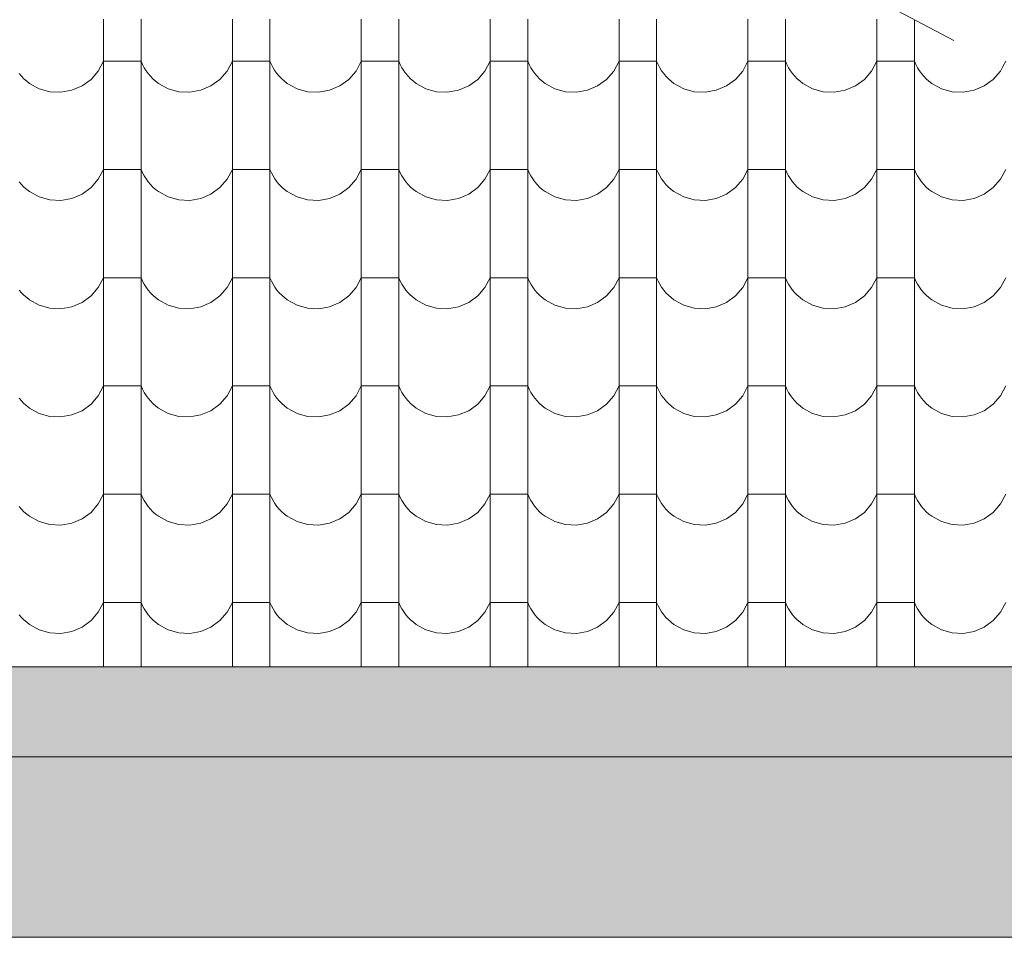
# Model space of a CAD drawing. Header units: millimetres. Extents: x -68772 to 137055, y -73300 to 19650.
# Tile 188 of 212: x 86058 to 87697, y -46900 to -45374. Entities that reach past the tile are written whole.
import ezdxf

# ---------------------------------------------------------------- set-up
doc = ezdxf.new("R2010")
doc.units = ezdxf.units.MM
doc.header["$MEASUREMENT"] = 0
doc.linetypes.add('Przerywana', pattern=[480, 240, -240])
for name, color, linetype, lineweight in [('Nowe_440-K Belki_Nr_pióra__1', 7, 'Continuous', 18), ('Nowe_810-G Ogólne_Nr_pióra__1', 7, 'Continuous', 18), ('Nowe_810-G Ogólne_Nr_pióra__26', 13, 'Continuous', 18)]:
    doc.layers.add(name, color=color, linetype=linetype, lineweight=lineweight)

# ---------------------------------------------------------------- blocks, each defined once
blk = doc.blocks.new('*X50')
at = {"layer": 'Nowe_810-G Ogólne_Nr_pióra__26', "color": 13, "linetype": 'Continuous', "lineweight": 18}
for p, q in [((86197.8, -45372.6), (86197.8, -45552.6)), ((86260.2, -45372.6), (86260.2, -45552.6)), ((86412.3, -45372.6), (86412.3, -45552.6)), ((86474.7, -45372.6), (86474.7, -45552.6)), ((86626.8, -45372.6), (86626.8, -45552.6)), ((86689.2, -45372.6), (86689.2, -45552.6)), ((86841.3, -45372.6), (86841.3, -45552.6)), ((86903.7, -45372.6), (86903.7, -45552.6)), ((87055.8, -45372.6), (87055.8, -45552.6)), ((87118.2, -45372.6), (87118.2, -45552.6)), ((87270.3, -45372.6), (87270.3, -45552.6)), ((87332.7, -45372.6), (87332.7, -45552.6)), ((87484.8, -45372.6), (87484.8, -45552.6)), ((87547.2, -45373.7), (87547.2, -45552.6)), ((86189.1, -45459.1), (86197.8, -45442.8)), ((86229, -45442.8), (86197.8, -45442.8)), ((86260.2, -45442.8), (86229, -45442.8)), ((86260.2, -45442.8), (86262.6, -45448.3)), ((86262.6, -45448.3), (86265.4, -45453.5)), ((86265.4, -45453.5), (86268.5, -45458.5)), ((86403.6, -45459.1), (86412.3, -45442.8)), ((86443.5, -45442.8), (86412.3, -45442.8)), ((86474.7, -45442.8), (86443.5, -45442.8)), ((86474.7, -45442.8), (86477.1, -45448.3)), ((86477.1, -45448.3), (86479.9, -45453.5)), ((86479.9, -45453.5), (86483, -45458.5)), ((86618.1, -45459.1), (86626.8, -45442.8)), ((86658, -45442.8), (86626.8, -45442.8)), ((86689.2, -45442.8), (86658, -45442.8)), ((86689.2, -45442.8), (86691.6, -45448.3)), ((86691.6, -45448.3), (86694.4, -45453.5)), ((86694.4, -45453.5), (86697.5, -45458.5)), ((86832.6, -45459.1), (86841.3, -45442.8)), ((86872.5, -45442.8), (86841.3, -45442.8)), ((86903.7, -45442.8), (86872.5, -45442.8)), ((86903.7, -45442.8), (86906.1, -45448.3)), ((86906.1, -45448.3), (86908.9, -45453.5)), ((86908.9, -45453.5), (86912, -45458.5)), ((87047.1, -45459.1), (87055.8, -45442.8)), ((87087, -45442.8), (87055.8, -45442.8)), ((87118.2, -45442.8), (87087, -45442.8)), ((87118.2, -45442.8), (87120.6, -45448.3)), ((87120.6, -45448.3), (87123.4, -45453.5)), ((87123.4, -45453.5), (87126.5, -45458.5)), ((87261.6, -45459.1), (87270.3, -45442.8)), ((87301.5, -45442.8), (87270.3, -45442.8)), ((87332.7, -45442.8), (87301.5, -45442.8)), ((87332.7, -45442.8), (87335.1, -45448.3)), ((87335.1, -45448.3), (87337.9, -45453.5)), ((87337.9, -45453.5), (87341, -45458.5)), ((87476.1, -45459.1), (87484.8, -45442.8)), ((87516, -45442.8), (87484.8, -45442.8)), ((87547.2, -45442.8), (87516, -45442.8)), ((87547.2, -45442.8), (87549.6, -45448.3)), ((87549.6, -45448.3), (87552.4, -45453.5)), ((87552.4, -45453.5), (87555.5, -45458.5)), ((87690.6, -45459.1), (87694.5, -45451.8)), ((86057.5, -45463.3), (86061.3, -45467.8)), ((86061.3, -45467.8), (86065.4, -45472.1)), ((86177, -45473.1), (86189.1, -45459.1)), ((86268.5, -45458.5), (86272, -45463.3)), ((86272, -45463.3), (86275.8, -45467.8)), ((86275.8, -45467.8), (86279.9, -45472.1)), ((86391.5, -45473.1), (86403.6, -45459.1)), ((86483, -45458.5), (86486.5, -45463.3)), ((86486.5, -45463.3), (86490.3, -45467.8)), ((86490.3, -45467.8), (86494.4, -45472.1)), ((86606, -45473.1), (86618.1, -45459.1)), ((86697.5, -45458.5), (86701, -45463.3)), ((86701, -45463.3), (86704.8, -45467.8)), ((86704.8, -45467.8), (86708.9, -45472.1)), ((86820.5, -45473.1), (86832.6, -45459.1)), ((86912, -45458.5), (86915.5, -45463.3)), ((86915.5, -45463.3), (86919.3, -45467.8)), ((86919.3, -45467.8), (86923.4, -45472.1)), ((87035, -45473.1), (87047.1, -45459.1)), ((87126.5, -45458.5), (87130, -45463.3)), ((87130, -45463.3), (87133.8, -45467.8)), ((87133.8, -45467.8), (87137.9, -45472.1)), ((87249.5, -45473.1), (87261.6, -45459.1)), ((87341, -45458.5), (87344.5, -45463.3)), ((87344.5, -45463.3), (87348.3, -45467.8)), ((87348.3, -45467.8), (87352.4, -45472.1)), ((87464, -45473.1), (87476.1, -45459.1)), ((87555.5, -45458.5), (87559, -45463.3)), ((87559, -45463.3), (87562.8, -45467.8)), ((87562.8, -45467.8), (87566.9, -45472.1)), ((87678.5, -45473.1), (87690.6, -45459.1)), ((86065.4, -45472.1), (86069.9, -45476)), ((86069.9, -45476), (86074.6, -45479.6)), ((86074.6, -45479.6), (86090.8, -45488.5)), ((86145.1, -45491.2), (86162.1, -45483.9)), ((86162.1, -45483.9), (86177, -45473.1)), ((86279.9, -45472.1), (86284.4, -45476)), ((86284.4, -45476), (86289.1, -45479.6)), ((86289.1, -45479.6), (86305.3, -45488.5)), ((86359.6, -45491.2), (86376.6, -45483.9)), ((86376.6, -45483.9), (86391.5, -45473.1)), ((86494.4, -45472.1), (86498.9, -45476)), ((86498.9, -45476), (86503.6, -45479.6)), ((86503.6, -45479.6), (86519.8, -45488.5)), ((86574.1, -45491.2), (86591.1, -45483.9)), ((86591.1, -45483.9), (86606, -45473.1)), ((86708.9, -45472.1), (86713.4, -45476)), ((86713.4, -45476), (86718.1, -45479.6)), ((86718.1, -45479.6), (86734.3, -45488.5)), ((86788.6, -45491.2), (86805.6, -45483.9)), ((86805.6, -45483.9), (86820.5, -45473.1)), ((86923.4, -45472.1), (86927.9, -45476)), ((86927.9, -45476), (86932.6, -45479.6)), ((86932.6, -45479.6), (86948.8, -45488.5)), ((87003.1, -45491.2), (87020.1, -45483.9)), ((87020.1, -45483.9), (87035, -45473.1)), ((87137.9, -45472.1), (87142.4, -45476)), ((87142.4, -45476), (87147.1, -45479.6)), ((87147.1, -45479.6), (87163.3, -45488.5)), ((87217.6, -45491.2), (87234.6, -45483.9)), ((87234.6, -45483.9), (87249.5, -45473.1)), ((87352.4, -45472.1), (87356.9, -45476)), ((87356.9, -45476), (87361.6, -45479.6)), ((87361.6, -45479.6), (87377.8, -45488.5)), ((87432.1, -45491.2), (87449.1, -45483.9)), ((87449.1, -45483.9), (87464, -45473.1)), ((87566.9, -45472.1), (87571.4, -45476)), ((87571.4, -45476), (87576.1, -45479.6)), ((87576.1, -45479.6), (87592.3, -45488.5)), ((87646.6, -45491.2), (87663.6, -45483.9)), ((87663.6, -45483.9), (87678.5, -45473.1)), ((86090.8, -45488.5), (86108.5, -45493.5)), ((86108.5, -45493.5), (86126.9, -45494.4)), ((86126.9, -45494.4), (86145.1, -45491.2)), ((86305.3, -45488.5), (86323, -45493.5)), ((86323, -45493.5), (86341.4, -45494.4)), ((86341.4, -45494.4), (86359.6, -45491.2)), ((86519.8, -45488.5), (86537.5, -45493.5)), ((86537.5, -45493.5), (86555.9, -45494.4)), ((86555.9, -45494.4), (86574.1, -45491.2)), ((86734.3, -45488.5), (86752, -45493.5)), ((86752, -45493.5), (86770.4, -45494.4)), ((86770.4, -45494.4), (86788.6, -45491.2)), ((86948.8, -45488.5), (86966.5, -45493.5)), ((86966.5, -45493.5), (86984.9, -45494.4)), ((86984.9, -45494.4), (87003.1, -45491.2)), ((87163.3, -45488.5), (87181, -45493.5)), ((87181, -45493.5), (87199.4, -45494.4)), ((87199.4, -45494.4), (87217.6, -45491.2)), ((87377.8, -45488.5), (87395.5, -45493.5)), ((87395.5, -45493.5), (87413.9, -45494.4)), ((87413.9, -45494.4), (87432.1, -45491.2)), ((87592.3, -45488.5), (87610, -45493.5)), ((87610, -45493.5), (87628.4, -45494.4)), ((87628.4, -45494.4), (87646.6, -45491.2)), ((86197.8, -45552.6), (86197.8, -45732.7)), ((86260.2, -45552.6), (86260.2, -45732.7)), ((86412.3, -45552.6), (86412.3, -45732.7)), ((86474.7, -45552.6), (86474.7, -45732.7)), ((86626.8, -45552.6), (86626.8, -45732.7)), ((86689.2, -45552.6), (86689.2, -45732.7)), ((86841.3, -45552.6), (86841.3, -45732.7)), ((86903.7, -45552.6), (86903.7, -45732.7)), ((87055.8, -45552.6), (87055.8, -45732.7)), ((87118.2, -45552.6), (87118.2, -45732.7)), ((87270.3, -45552.6), (87270.3, -45732.7)), ((87332.7, -45552.6), (87332.7, -45732.7)), ((87484.8, -45552.6), (87484.8, -45732.7)), ((87547.2, -45552.6), (87547.2, -45732.7)), ((86189.1, -45639.2), (86197.8, -45622.9)), ((86229, -45622.9), (86197.8, -45622.9)), ((86260.2, -45622.9), (86229, -45622.9)), ((86260.2, -45622.9), (86262.6, -45628.3)), ((86262.6, -45628.3), (86265.4, -45633.6)), ((86265.4, -45633.6), (86268.5, -45638.6)), ((86403.6, -45639.2), (86412.3, -45622.9)), ((86443.5, -45622.9), (86412.3, -45622.9)), ((86474.7, -45622.9), (86443.5, -45622.9)), ((86474.7, -45622.9), (86477.1, -45628.3)), ((86477.1, -45628.3), (86479.9, -45633.6)), ((86479.9, -45633.6), (86483, -45638.6)), ((86618.1, -45639.2), (86626.8, -45622.9)), ((86658, -45622.9), (86626.8, -45622.9)), ((86689.2, -45622.9), (86658, -45622.9)), ((86689.2, -45622.9), (86691.6, -45628.3)), ((86691.6, -45628.3), (86694.4, -45633.6)), ((86694.4, -45633.6), (86697.5, -45638.6)), ((86832.6, -45639.2), (86841.3, -45622.9)), ((86872.5, -45622.9), (86841.3, -45622.9)), ((86903.7, -45622.9), (86872.5, -45622.9)), ((86903.7, -45622.9), (86906.1, -45628.3)), ((86906.1, -45628.3), (86908.9, -45633.6)), ((86908.9, -45633.6), (86912, -45638.6)), ((87047.1, -45639.2), (87055.8, -45622.9)), ((87087, -45622.9), (87055.8, -45622.9)), ((87118.2, -45622.9), (87087, -45622.9)), ((87118.2, -45622.9), (87120.6, -45628.3)), ((87120.6, -45628.3), (87123.4, -45633.6)), ((87123.4, -45633.6), (87126.5, -45638.6)), ((87261.6, -45639.2), (87270.3, -45622.9)), ((87301.5, -45622.9), (87270.3, -45622.9)), ((87332.7, -45622.9), (87301.5, -45622.9)), ((87332.7, -45622.9), (87335.1, -45628.3)), ((87335.1, -45628.3), (87337.9, -45633.6)), ((87337.9, -45633.6), (87341, -45638.6)), ((87476.1, -45639.2), (87484.8, -45622.9)), ((87516, -45622.9), (87484.8, -45622.9)), ((87547.2, -45622.9), (87516, -45622.9)), ((87547.2, -45622.9), (87549.6, -45628.3)), ((87549.6, -45628.3), (87552.4, -45633.6)), ((87552.4, -45633.6), (87555.5, -45638.6)), ((87690.6, -45639.2), (87699.3, -45622.9)), ((86057.5, -45643.4), (86061.3, -45647.9)), ((86061.3, -45647.9), (86065.4, -45652.1)), ((86177, -45653.1), (86189.1, -45639.2)), ((86268.5, -45638.6), (86272, -45643.4)), ((86272, -45643.4), (86275.8, -45647.9)), ((86275.8, -45647.9), (86279.9, -45652.1)), ((86391.5, -45653.1), (86403.6, -45639.2)), ((86483, -45638.6), (86486.5, -45643.4)), ((86486.5, -45643.4), (86490.3, -45647.9)), ((86490.3, -45647.9), (86494.4, -45652.1)), ((86606, -45653.1), (86618.1, -45639.2)), ((86697.5, -45638.6), (86701, -45643.4)), ((86701, -45643.4), (86704.8, -45647.9)), ((86704.8, -45647.9), (86708.9, -45652.1)), ((86820.5, -45653.1), (86832.6, -45639.2)), ((86912, -45638.6), (86915.5, -45643.4)), ((86915.5, -45643.4), (86919.3, -45647.9)), ((86919.3, -45647.9), (86923.4, -45652.1)), ((87035, -45653.1), (87047.1, -45639.2)), ((87126.5, -45638.6), (87130, -45643.4)), ((87130, -45643.4), (87133.8, -45647.9)), ((87133.8, -45647.9), (87137.9, -45652.1)), ((87249.5, -45653.1), (87261.6, -45639.2)), ((87341, -45638.6), (87344.5, -45643.4)), ((87344.5, -45643.4), (87348.3, -45647.9)), ((87348.3, -45647.9), (87352.4, -45652.1)), ((87464, -45653.1), (87476.1, -45639.2)), ((87555.5, -45638.6), (87559, -45643.4)), ((87559, -45643.4), (87562.8, -45647.9)), ((87562.8, -45647.9), (87566.9, -45652.1)), ((87678.5, -45653.1), (87690.6, -45639.2)), ((86065.4, -45652.1), (86069.9, -45656)), ((86069.9, -45656), (86074.6, -45659.6)), ((86074.6, -45659.6), (86090.8, -45668.5)), ((86145.1, -45671.2), (86162.1, -45664)), ((86162.1, -45664), (86177, -45653.1)), ((86279.9, -45652.1), (86284.4, -45656)), ((86284.4, -45656), (86289.1, -45659.6)), ((86289.1, -45659.6), (86305.3, -45668.5)), ((86359.6, -45671.2), (86376.6, -45664)), ((86376.6, -45664), (86391.5, -45653.1)), ((86494.4, -45652.1), (86498.9, -45656)), ((86498.9, -45656), (86503.6, -45659.6)), ((86503.6, -45659.6), (86519.8, -45668.5)), ((86574.1, -45671.2), (86591.1, -45664)), ((86591.1, -45664), (86606, -45653.1)), ((86708.9, -45652.1), (86713.4, -45656)), ((86713.4, -45656), (86718.1, -45659.6)), ((86718.1, -45659.6), (86734.3, -45668.5)), ((86788.6, -45671.2), (86805.6, -45664)), ((86805.6, -45664), (86820.5, -45653.1)), ((86923.4, -45652.1), (86927.9, -45656)), ((86927.9, -45656), (86932.6, -45659.6)), ((86932.6, -45659.6), (86948.8, -45668.5)), ((87003.1, -45671.2), (87020.1, -45664)), ((87020.1, -45664), (87035, -45653.1)), ((87137.9, -45652.1), (87142.4, -45656)), ((87142.4, -45656), (87147.1, -45659.6)), ((87147.1, -45659.6), (87163.3, -45668.5)), ((87217.6, -45671.2), (87234.6, -45664)), ((87234.6, -45664), (87249.5, -45653.1)), ((87352.4, -45652.1), (87356.9, -45656)), ((87356.9, -45656), (87361.6, -45659.6)), ((87361.6, -45659.6), (87377.8, -45668.5)), ((87432.1, -45671.2), (87449.1, -45664)), ((87449.1, -45664), (87464, -45653.1)), ((87566.9, -45652.1), (87571.4, -45656)), ((87571.4, -45656), (87576.1, -45659.6)), ((87576.1, -45659.6), (87592.3, -45668.5)), ((87646.6, -45671.2), (87663.6, -45664)), ((87663.6, -45664), (87678.5, -45653.1)), ((86090.8, -45668.5), (86108.5, -45673.5)), ((86108.5, -45673.5), (86126.9, -45674.5)), ((86126.9, -45674.5), (86145.1, -45671.2)), ((86305.3, -45668.5), (86323, -45673.5)), ((86323, -45673.5), (86341.4, -45674.5)), ((86341.4, -45674.5), (86359.6, -45671.2)), ((86519.8, -45668.5), (86537.5, -45673.5)), ((86537.5, -45673.5), (86555.9, -45674.5)), ((86555.9, -45674.5), (86574.1, -45671.2)), ((86734.3, -45668.5), (86752, -45673.5)), ((86752, -45673.5), (86770.4, -45674.5)), ((86770.4, -45674.5), (86788.6, -45671.2)), ((86948.8, -45668.5), (86966.5, -45673.5)), ((86966.5, -45673.5), (86984.9, -45674.5)), ((86984.9, -45674.5), (87003.1, -45671.2)), ((87163.3, -45668.5), (87181, -45673.5)), ((87181, -45673.5), (87199.4, -45674.5)), ((87199.4, -45674.5), (87217.6, -45671.2)), ((87377.8, -45668.5), (87395.5, -45673.5)), ((87395.5, -45673.5), (87413.9, -45674.5)), ((87413.9, -45674.5), (87432.1, -45671.2)), ((87592.3, -45668.5), (87610, -45673.5)), ((87610, -45673.5), (87628.4, -45674.5)), ((87628.4, -45674.5), (87646.6, -45671.2)), ((86197.8, -45732.7), (86197.8, -45912.7)), ((86260.2, -45732.7), (86260.2, -45912.7)), ((86412.3, -45732.7), (86412.3, -45912.7)), ((86474.7, -45732.7), (86474.7, -45912.7)), ((86626.8, -45732.7), (86626.8, -45912.7)), ((86689.2, -45732.7), (86689.2, -45912.7)), ((86841.3, -45732.7), (86841.3, -45912.7)), ((86903.7, -45732.7), (86903.7, -45912.7)), ((87055.8, -45732.7), (87055.8, -45912.7)), ((87118.2, -45732.7), (87118.2, -45912.7)), ((87270.3, -45732.7), (87270.3, -45912.7)), ((87332.7, -45732.7), (87332.7, -45912.7)), ((87484.8, -45732.7), (87484.8, -45912.7)), ((87547.2, -45732.7), (87547.2, -45912.7)), ((86189.1, -45819.2), (86197.8, -45802.9)), ((86229, -45802.9), (86197.8, -45802.9)), ((86260.2, -45802.9), (86229, -45802.9)), ((86260.2, -45802.9), (86262.6, -45808.4)), ((86262.6, -45808.4), (86265.4, -45813.6)), ((86265.4, -45813.6), (86268.5, -45818.6)), ((86403.6, -45819.2), (86412.3, -45802.9)), ((86443.5, -45802.9), (86412.3, -45802.9)), ((86474.7, -45802.9), (86443.5, -45802.9)), ((86474.7, -45802.9), (86477.1, -45808.4)), ((86477.1, -45808.4), (86479.9, -45813.6)), ((86479.9, -45813.6), (86483, -45818.6)), ((86618.1, -45819.2), (86626.8, -45802.9)), ((86658, -45802.9), (86626.8, -45802.9)), ((86689.2, -45802.9), (86658, -45802.9)), ((86689.2, -45802.9), (86691.6, -45808.4)), ((86691.6, -45808.4), (86694.4, -45813.6)), ((86694.4, -45813.6), (86697.5, -45818.6)), ((86832.6, -45819.2), (86841.3, -45802.9)), ((86872.5, -45802.9), (86841.3, -45802.9)), ((86903.7, -45802.9), (86872.5, -45802.9)), ((86903.7, -45802.9), (86906.1, -45808.4)), ((86906.1, -45808.4), (86908.9, -45813.6)), ((86908.9, -45813.6), (86912, -45818.6)), ((87047.1, -45819.2), (87055.8, -45802.9)), ((87087, -45802.9), (87055.8, -45802.9)), ((87118.2, -45802.9), (87087, -45802.9)), ((87118.2, -45802.9), (87120.6, -45808.4)), ((87120.6, -45808.4), (87123.4, -45813.6)), ((87123.4, -45813.6), (87126.5, -45818.6)), ((87261.6, -45819.2), (87270.3, -45802.9)), ((87301.5, -45802.9), (87270.3, -45802.9)), ((87332.7, -45802.9), (87301.5, -45802.9)), ((87332.7, -45802.9), (87335.1, -45808.4)), ((87335.1, -45808.4), (87337.9, -45813.6)), ((87337.9, -45813.6), (87341, -45818.6)), ((87476.1, -45819.2), (87484.8, -45802.9)), ((87516, -45802.9), (87484.8, -45802.9)), ((87547.2, -45802.9), (87516, -45802.9)), ((87547.2, -45802.9), (87549.6, -45808.4)), ((87549.6, -45808.4), (87552.4, -45813.6)), ((87552.4, -45813.6), (87555.5, -45818.6)), ((87690.6, -45819.2), (87699.3, -45802.9)), ((86057.5, -45823.4), (86061.3, -45827.9)), ((86061.3, -45827.9), (86065.4, -45832.2)), ((86177, -45833.2), (86189.1, -45819.2)), ((86268.5, -45818.6), (86272, -45823.4)), ((86272, -45823.4), (86275.8, -45827.9)), ((86275.8, -45827.9), (86279.9, -45832.2)), ((86391.5, -45833.2), (86403.6, -45819.2)), ((86483, -45818.6), (86486.5, -45823.4)), ((86486.5, -45823.4), (86490.3, -45827.9)), ((86490.3, -45827.9), (86494.4, -45832.2)), ((86606, -45833.2), (86618.1, -45819.2)), ((86697.5, -45818.6), (86701, -45823.4)), ((86701, -45823.4), (86704.8, -45827.9)), ((86704.8, -45827.9), (86708.9, -45832.2)), ((86820.5, -45833.2), (86832.6, -45819.2)), ((86912, -45818.6), (86915.5, -45823.4)), ((86915.5, -45823.4), (86919.3, -45827.9)), ((86919.3, -45827.9), (86923.4, -45832.2)), ((87035, -45833.2), (87047.1, -45819.2)), ((87126.5, -45818.6), (87130, -45823.4)), ((87130, -45823.4), (87133.8, -45827.9)), ((87133.8, -45827.9), (87137.9, -45832.2)), ((87249.5, -45833.2), (87261.6, -45819.2)), ((87341, -45818.6), (87344.5, -45823.4)), ((87344.5, -45823.4), (87348.3, -45827.9)), ((87348.3, -45827.9), (87352.4, -45832.2)), ((87464, -45833.2), (87476.1, -45819.2)), ((87555.5, -45818.6), (87559, -45823.4)), ((87559, -45823.4), (87562.8, -45827.9)), ((87562.8, -45827.9), (87566.9, -45832.2)), ((87678.5, -45833.2), (87690.6, -45819.2)), ((86065.4, -45832.2), (86069.9, -45836.1)), ((86069.9, -45836.1), (86074.6, -45839.7)), ((86074.6, -45839.7), (86090.8, -45848.6)), ((86145.1, -45851.3), (86162.1, -45844)), ((86162.1, -45844), (86177, -45833.2)), ((86279.9, -45832.2), (86284.4, -45836.1)), ((86284.4, -45836.1), (86289.1, -45839.7)), ((86289.1, -45839.7), (86305.3, -45848.6)), ((86359.6, -45851.3), (86376.6, -45844)), ((86376.6, -45844), (86391.5, -45833.2)), ((86494.4, -45832.2), (86498.9, -45836.1)), ((86498.9, -45836.1), (86503.6, -45839.7)), ((86503.6, -45839.7), (86519.8, -45848.6)), ((86574.1, -45851.3), (86591.1, -45844)), ((86591.1, -45844), (86606, -45833.2)), ((86708.9, -45832.2), (86713.4, -45836.1)), ((86713.4, -45836.1), (86718.1, -45839.7)), ((86718.1, -45839.7), (86734.3, -45848.6)), ((86788.6, -45851.3), (86805.6, -45844)), ((86805.6, -45844), (86820.5, -45833.2)), ((86923.4, -45832.2), (86927.9, -45836.1)), ((86927.9, -45836.1), (86932.6, -45839.7)), ((86932.6, -45839.7), (86948.8, -45848.6)), ((87003.1, -45851.3), (87020.1, -45844)), ((87020.1, -45844), (87035, -45833.2)), ((87137.9, -45832.2), (87142.4, -45836.1)), ((87142.4, -45836.1), (87147.1, -45839.7)), ((87147.1, -45839.7), (87163.3, -45848.6)), ((87217.6, -45851.3), (87234.6, -45844)), ((87234.6, -45844), (87249.5, -45833.2)), ((87352.4, -45832.2), (87356.9, -45836.1)), ((87356.9, -45836.1), (87361.6, -45839.7)), ((87361.6, -45839.7), (87377.8, -45848.6)), ((87432.1, -45851.3), (87449.1, -45844)), ((87449.1, -45844), (87464, -45833.2)), ((87566.9, -45832.2), (87571.4, -45836.1)), ((87571.4, -45836.1), (87576.1, -45839.7)), ((87576.1, -45839.7), (87592.3, -45848.6)), ((87646.6, -45851.3), (87663.6, -45844)), ((87663.6, -45844), (87678.5, -45833.2)), ((86090.8, -45848.6), (86108.5, -45853.6)), ((86108.5, -45853.6), (86126.9, -45854.5)), ((86126.9, -45854.5), (86145.1, -45851.3)), ((86305.3, -45848.6), (86323, -45853.6)), ((86323, -45853.6), (86341.4, -45854.5)), ((86341.4, -45854.5), (86359.6, -45851.3)), ((86519.8, -45848.6), (86537.5, -45853.6)), ((86537.5, -45853.6), (86555.9, -45854.5)), ((86555.9, -45854.5), (86574.1, -45851.3)), ((86734.3, -45848.6), (86752, -45853.6)), ((86752, -45853.6), (86770.4, -45854.5)), ((86770.4, -45854.5), (86788.6, -45851.3)), ((86948.8, -45848.6), (86966.5, -45853.6)), ((86966.5, -45853.6), (86984.9, -45854.5)), ((86984.9, -45854.5), (87003.1, -45851.3)), ((87163.3, -45848.6), (87181, -45853.6)), ((87181, -45853.6), (87199.4, -45854.5)), ((87199.4, -45854.5), (87217.6, -45851.3)), ((87377.8, -45848.6), (87395.5, -45853.6)), ((87395.5, -45853.6), (87413.9, -45854.5)), ((87413.9, -45854.5), (87432.1, -45851.3)), ((87592.3, -45848.6), (87610, -45853.6)), ((87610, -45853.6), (87628.4, -45854.5)), ((87628.4, -45854.5), (87646.6, -45851.3)), ((86197.8, -45912.7), (86197.8, -46092.8)), ((86260.2, -45912.7), (86260.2, -46092.8)), ((86412.3, -45912.7), (86412.3, -46092.8)), ((86474.7, -45912.7), (86474.7, -46092.8)), ((86626.8, -45912.7), (86626.8, -46092.8)), ((86689.2, -45912.7), (86689.2, -46092.8)), ((86841.3, -45912.7), (86841.3, -46092.8)), ((86903.7, -45912.7), (86903.7, -46092.8)), ((87055.8, -45912.7), (87055.8, -46092.8)), ((87118.2, -45912.7), (87118.2, -46092.8)), ((87270.3, -45912.7), (87270.3, -46092.8)), ((87332.7, -45912.7), (87332.7, -46092.8)), ((87484.8, -45912.7), (87484.8, -46092.8)), ((87547.2, -45912.7), (87547.2, -46092.8)), ((86189.1, -45999.3), (86197.8, -45983)), ((86229, -45983), (86197.8, -45983)), ((86260.2, -45983), (86229, -45983)), ((86260.2, -45983), (86262.6, -45988.4)), ((86262.6, -45988.4), (86265.4, -45993.7)), ((86265.4, -45993.7), (86268.5, -45998.7)), ((86403.6, -45999.3), (86412.3, -45983)), ((86443.5, -45983), (86412.3, -45983)), ((86474.7, -45983), (86443.5, -45983)), ((86474.7, -45983), (86477.1, -45988.4)), ((86477.1, -45988.4), (86479.9, -45993.7)), ((86479.9, -45993.7), (86483, -45998.7)), ((86618.1, -45999.3), (86626.8, -45983)), ((86658, -45983), (86626.8, -45983)), ((86689.2, -45983), (86658, -45983)), ((86689.2, -45983), (86691.6, -45988.4)), ((86691.6, -45988.4), (86694.4, -45993.7)), ((86694.4, -45993.7), (86697.5, -45998.7)), ((86832.6, -45999.3), (86841.3, -45983)), ((86872.5, -45983), (86841.3, -45983)), ((86903.7, -45983), (86872.5, -45983)), ((86903.7, -45983), (86906.1, -45988.4)), ((86906.1, -45988.4), (86908.9, -45993.7)), ((86908.9, -45993.7), (86912, -45998.7)), ((87047.1, -45999.3), (87055.8, -45983)), ((87087, -45983), (87055.8, -45983)), ((87118.2, -45983), (87087, -45983)), ((87118.2, -45983), (87120.6, -45988.4)), ((87120.6, -45988.4), (87123.4, -45993.7)), ((87123.4, -45993.7), (87126.5, -45998.7)), ((87261.6, -45999.3), (87270.3, -45983)), ((87301.5, -45983), (87270.3, -45983)), ((87332.7, -45983), (87301.5, -45983)), ((87332.7, -45983), (87335.1, -45988.4)), ((87335.1, -45988.4), (87337.9, -45993.7)), ((87337.9, -45993.7), (87341, -45998.7)), ((87476.1, -45999.3), (87484.8, -45983)), ((87516, -45983), (87484.8, -45983)), ((87547.2, -45983), (87516, -45983)), ((87547.2, -45983), (87549.6, -45988.4)), ((87549.6, -45988.4), (87552.4, -45993.7)), ((87552.4, -45993.7), (87555.5, -45998.7)), ((87690.6, -45999.3), (87699.3, -45983)), ((86057.5, -46003.5), (86061.3, -46008)), ((86061.3, -46008), (86065.4, -46012.2)), ((86177, -46013.2), (86189.1, -45999.3)), ((86268.5, -45998.7), (86272, -46003.5)), ((86272, -46003.5), (86275.8, -46008)), ((86275.8, -46008), (86279.9, -46012.2)), ((86391.5, -46013.2), (86403.6, -45999.3)), ((86483, -45998.7), (86486.5, -46003.5)), ((86486.5, -46003.5), (86490.3, -46008)), ((86490.3, -46008), (86494.4, -46012.2)), ((86606, -46013.2), (86618.1, -45999.3)), ((86697.5, -45998.7), (86701, -46003.5)), ((86701, -46003.5), (86704.8, -46008)), ((86704.8, -46008), (86708.9, -46012.2)), ((86820.5, -46013.2), (86832.6, -45999.3)), ((86912, -45998.7), (86915.5, -46003.5)), ((86915.5, -46003.5), (86919.3, -46008)), ((86919.3, -46008), (86923.4, -46012.2)), ((87035, -46013.2), (87047.1, -45999.3)), ((87126.5, -45998.7), (87130, -46003.5)), ((87130, -46003.5), (87133.8, -46008)), ((87133.8, -46008), (87137.9, -46012.2)), ((87249.5, -46013.2), (87261.6, -45999.3)), ((87341, -45998.7), (87344.5, -46003.5)), ((87344.5, -46003.5), (87348.3, -46008)), ((87348.3, -46008), (87352.4, -46012.2)), ((87464, -46013.2), (87476.1, -45999.3)), ((87555.5, -45998.7), (87559, -46003.5)), ((87559, -46003.5), (87562.8, -46008)), ((87562.8, -46008), (87566.9, -46012.2)), ((87678.5, -46013.2), (87690.6, -45999.3)), ((86065.4, -46012.2), (86069.9, -46016.1)), ((86069.9, -46016.1), (86074.6, -46019.7)), ((86074.6, -46019.7), (86090.8, -46028.6)), ((86145.1, -46031.3), (86162.1, -46024.1)), ((86162.1, -46024.1), (86177, -46013.2)), ((86279.9, -46012.2), (86284.4, -46016.1)), ((86284.4, -46016.1), (86289.1, -46019.7)), ((86289.1, -46019.7), (86305.3, -46028.6)), ((86359.6, -46031.3), (86376.6, -46024.1)), ((86376.6, -46024.1), (86391.5, -46013.2)), ((86494.4, -46012.2), (86498.9, -46016.1)), ((86498.9, -46016.1), (86503.6, -46019.7)), ((86503.6, -46019.7), (86519.8, -46028.6)), ((86574.1, -46031.3), (86591.1, -46024.1)), ((86591.1, -46024.1), (86606, -46013.2)), ((86708.9, -46012.2), (86713.4, -46016.1)), ((86713.4, -46016.1), (86718.1, -46019.7)), ((86718.1, -46019.7), (86734.3, -46028.6)), ((86788.6, -46031.3), (86805.6, -46024.1)), ((86805.6, -46024.1), (86820.5, -46013.2)), ((86923.4, -46012.2), (86927.9, -46016.1)), ((86927.9, -46016.1), (86932.6, -46019.7)), ((86932.6, -46019.7), (86948.8, -46028.6)), ((87003.1, -46031.3), (87020.1, -46024.1)), ((87020.1, -46024.1), (87035, -46013.2)), ((87137.9, -46012.2), (87142.4, -46016.1)), ((87142.4, -46016.1), (87147.1, -46019.7)), ((87147.1, -46019.7), (87163.3, -46028.6)), ((87217.6, -46031.3), (87234.6, -46024.1)), ((87234.6, -46024.1), (87249.5, -46013.2)), ((87352.4, -46012.2), (87356.9, -46016.1)), ((87356.9, -46016.1), (87361.6, -46019.7)), ((87361.6, -46019.7), (87377.8, -46028.6)), ((87432.1, -46031.3), (87449.1, -46024.1)), ((87449.1, -46024.1), (87464, -46013.2)), ((87566.9, -46012.2), (87571.4, -46016.1)), ((87571.4, -46016.1), (87576.1, -46019.7)), ((87576.1, -46019.7), (87592.3, -46028.6)), ((87646.6, -46031.3), (87663.6, -46024.1)), ((87663.6, -46024.1), (87678.5, -46013.2)), ((86090.8, -46028.6), (86108.5, -46033.6)), ((86108.5, -46033.6), (86126.9, -46034.6)), ((86126.9, -46034.6), (86145.1, -46031.3)), ((86305.3, -46028.6), (86323, -46033.6)), ((86323, -46033.6), (86341.4, -46034.6)), ((86341.4, -46034.6), (86359.6, -46031.3)), ((86519.8, -46028.6), (86537.5, -46033.6)), ((86537.5, -46033.6), (86555.9, -46034.6)), ((86555.9, -46034.6), (86574.1, -46031.3)), ((86734.3, -46028.6), (86752, -46033.6)), ((86752, -46033.6), (86770.4, -46034.6)), ((86770.4, -46034.6), (86788.6, -46031.3)), ((86948.8, -46028.6), (86966.5, -46033.6)), ((86966.5, -46033.6), (86984.9, -46034.6)), ((86984.9, -46034.6), (87003.1, -46031.3)), ((87163.3, -46028.6), (87181, -46033.6)), ((87181, -46033.6), (87199.4, -46034.6)), ((87199.4, -46034.6), (87217.6, -46031.3)), ((87377.8, -46028.6), (87395.5, -46033.6)), ((87395.5, -46033.6), (87413.9, -46034.6)), ((87413.9, -46034.6), (87432.1, -46031.3)), ((87592.3, -46028.6), (87610, -46033.6)), ((87610, -46033.6), (87628.4, -46034.6)), ((87628.4, -46034.6), (87646.6, -46031.3)), ((86197.8, -46092.8), (86197.8, -46272.8)), ((86260.2, -46092.8), (86260.2, -46272.8)), ((86412.3, -46092.8), (86412.3, -46272.8)), ((86474.7, -46092.8), (86474.7, -46272.8)), ((86626.8, -46092.8), (86626.8, -46272.8)), ((86689.2, -46092.8), (86689.2, -46272.8)), ((86841.3, -46092.8), (86841.3, -46272.8)), ((86903.7, -46092.8), (86903.7, -46272.8)), ((87055.8, -46092.8), (87055.8, -46272.8)), ((87118.2, -46092.8), (87118.2, -46272.8)), ((87270.3, -46092.8), (87270.3, -46272.8)), ((87332.7, -46092.8), (87332.7, -46272.8)), ((87484.8, -46092.8), (87484.8, -46272.8)), ((87547.2, -46092.8), (87547.2, -46272.8)), ((86189.1, -46179.3), (86197.8, -46163)), ((86229, -46163), (86197.8, -46163)), ((86260.2, -46163), (86229, -46163)), ((86260.2, -46163), (86262.6, -46168.5)), ((86262.6, -46168.5), (86265.4, -46173.7)), ((86265.4, -46173.7), (86268.5, -46178.7)), ((86403.6, -46179.3), (86412.3, -46163)), ((86443.5, -46163), (86412.3, -46163)), ((86474.7, -46163), (86443.5, -46163)), ((86474.7, -46163), (86477.1, -46168.5)), ((86477.1, -46168.5), (86479.9, -46173.7)), ((86479.9, -46173.7), (86483, -46178.7)), ((86618.1, -46179.3), (86626.8, -46163)), ((86658, -46163), (86626.8, -46163)), ((86689.2, -46163), (86658, -46163)), ((86689.2, -46163), (86691.6, -46168.5)), ((86691.6, -46168.5), (86694.4, -46173.7)), ((86694.4, -46173.7), (86697.5, -46178.7)), ((86832.6, -46179.3), (86841.3, -46163)), ((86872.5, -46163), (86841.3, -46163)), ((86903.7, -46163), (86872.5, -46163)), ((86903.7, -46163), (86906.1, -46168.5)), ((86906.1, -46168.5), (86908.9, -46173.7)), ((86908.9, -46173.7), (86912, -46178.7)), ((87047.1, -46179.3), (87055.8, -46163)), ((87087, -46163), (87055.8, -46163)), ((87118.2, -46163), (87087, -46163)), ((87118.2, -46163), (87120.6, -46168.5)), ((87120.6, -46168.5), (87123.4, -46173.7)), ((87123.4, -46173.7), (87126.5, -46178.7)), ((87261.6, -46179.3), (87270.3, -46163)), ((87301.5, -46163), (87270.3, -46163)), ((87332.7, -46163), (87301.5, -46163)), ((87332.7, -46163), (87335.1, -46168.5)), ((87335.1, -46168.5), (87337.9, -46173.7)), ((87337.9, -46173.7), (87341, -46178.7)), ((87476.1, -46179.3), (87484.8, -46163)), ((87516, -46163), (87484.8, -46163)), ((87547.2, -46163), (87516, -46163)), ((87547.2, -46163), (87549.6, -46168.5)), ((87549.6, -46168.5), (87552.4, -46173.7)), ((87552.4, -46173.7), (87555.5, -46178.7)), ((87690.6, -46179.3), (87699.3, -46163)), ((86057.5, -46183.5), (86061.3, -46188)), ((86061.3, -46188), (86065.4, -46192.3)), ((86065.4, -46192.3), (86069.9, -46196.2)), ((86177, -46193.3), (86189.1, -46179.3)), ((86268.5, -46178.7), (86272, -46183.5)), ((86272, -46183.5), (86275.8, -46188)), ((86275.8, -46188), (86279.9, -46192.3)), ((86279.9, -46192.3), (86284.4, -46196.2)), ((86391.5, -46193.3), (86403.6, -46179.3)), ((86483, -46178.7), (86486.5, -46183.5)), ((86486.5, -46183.5), (86490.3, -46188)), ((86490.3, -46188), (86494.4, -46192.3)), ((86494.4, -46192.3), (86498.9, -46196.2)), ((86606, -46193.3), (86618.1, -46179.3)), ((86697.5, -46178.7), (86701, -46183.5)), ((86701, -46183.5), (86704.8, -46188)), ((86704.8, -46188), (86708.9, -46192.3)), ((86708.9, -46192.3), (86713.4, -46196.2)), ((86820.5, -46193.3), (86832.6, -46179.3)), ((86912, -46178.7), (86915.5, -46183.5)), ((86915.5, -46183.5), (86919.3, -46188)), ((86919.3, -46188), (86923.4, -46192.3)), ((86923.4, -46192.3), (86927.9, -46196.2)), ((87035, -46193.3), (87047.1, -46179.3)), ((87126.5, -46178.7), (87130, -46183.5)), ((87130, -46183.5), (87133.8, -46188)), ((87133.8, -46188), (87137.9, -46192.3)), ((87137.9, -46192.3), (87142.4, -46196.2)), ((87249.5, -46193.3), (87261.6, -46179.3)), ((87341, -46178.7), (87344.5, -46183.5)), ((87344.5, -46183.5), (87348.3, -46188)), ((87348.3, -46188), (87352.4, -46192.3)), ((87352.4, -46192.3), (87356.9, -46196.2)), ((87464, -46193.3), (87476.1, -46179.3)), ((87555.5, -46178.7), (87559, -46183.5)), ((87559, -46183.5), (87562.8, -46188)), ((87562.8, -46188), (87566.9, -46192.3)), ((87566.9, -46192.3), (87571.4, -46196.2)), ((87678.5, -46193.3), (87690.6, -46179.3)), ((86069.9, -46196.2), (86074.6, -46199.8)), ((86074.6, -46199.8), (86090.8, -46208.7)), ((86090.8, -46208.7), (86108.5, -46213.7)), ((86145.1, -46211.4), (86162.1, -46204.1)), ((86162.1, -46204.1), (86177, -46193.3)), ((86284.4, -46196.2), (86289.1, -46199.8)), ((86289.1, -46199.8), (86305.3, -46208.7)), ((86305.3, -46208.7), (86323, -46213.7)), ((86359.6, -46211.4), (86376.6, -46204.1)), ((86376.6, -46204.1), (86391.5, -46193.3)), ((86498.9, -46196.2), (86503.6, -46199.8)), ((86503.6, -46199.8), (86519.8, -46208.7)), ((86519.8, -46208.7), (86537.5, -46213.7)), ((86574.1, -46211.4), (86591.1, -46204.1)), ((86591.1, -46204.1), (86606, -46193.3)), ((86713.4, -46196.2), (86718.1, -46199.8)), ((86718.1, -46199.8), (86734.3, -46208.7)), ((86734.3, -46208.7), (86752, -46213.7)), ((86788.6, -46211.4), (86805.6, -46204.1)), ((86805.6, -46204.1), (86820.5, -46193.3)), ((86927.9, -46196.2), (86932.6, -46199.8)), ((86932.6, -46199.8), (86948.8, -46208.7)), ((86948.8, -46208.7), (86966.5, -46213.7)), ((87003.1, -46211.4), (87020.1, -46204.1)), ((87020.1, -46204.1), (87035, -46193.3)), ((87142.4, -46196.2), (87147.1, -46199.8)), ((87147.1, -46199.8), (87163.3, -46208.7)), ((87163.3, -46208.7), (87181, -46213.7)), ((87217.6, -46211.4), (87234.6, -46204.1)), ((87234.6, -46204.1), (87249.5, -46193.3)), ((87356.9, -46196.2), (87361.6, -46199.8)), ((87361.6, -46199.8), (87377.8, -46208.7)), ((87377.8, -46208.7), (87395.5, -46213.7)), ((87432.1, -46211.4), (87449.1, -46204.1)), ((87449.1, -46204.1), (87464, -46193.3)), ((87571.4, -46196.2), (87576.1, -46199.8)), ((87576.1, -46199.8), (87592.3, -46208.7)), ((87592.3, -46208.7), (87610, -46213.7)), ((87646.6, -46211.4), (87663.6, -46204.1)), ((87663.6, -46204.1), (87678.5, -46193.3)), ((86108.5, -46213.7), (86126.9, -46214.6)), ((86126.9, -46214.6), (86145.1, -46211.4)), ((86323, -46213.7), (86341.4, -46214.6)), ((86341.4, -46214.6), (86359.6, -46211.4)), ((86537.5, -46213.7), (86555.9, -46214.6)), ((86555.9, -46214.6), (86574.1, -46211.4)), ((86752, -46213.7), (86770.4, -46214.6)), ((86770.4, -46214.6), (86788.6, -46211.4)), ((86966.5, -46213.7), (86984.9, -46214.6)), ((86984.9, -46214.6), (87003.1, -46211.4)), ((87181, -46213.7), (87199.4, -46214.6)), ((87199.4, -46214.6), (87217.6, -46211.4)), ((87395.5, -46213.7), (87413.9, -46214.6)), ((87413.9, -46214.6), (87432.1, -46211.4)), ((87610, -46213.7), (87628.4, -46214.6)), ((87628.4, -46214.6), (87646.6, -46211.4)), ((86197.8, -46272.8), (86197.8, -46450.2)), ((86260.2, -46272.8), (86260.2, -46450.2)), ((86412.3, -46272.8), (86412.3, -46450.2)), ((86474.7, -46272.8), (86474.7, -46450.2)), ((86626.8, -46272.8), (86626.8, -46450.2)), ((86689.2, -46272.8), (86689.2, -46450.2)), ((86841.3, -46272.8), (86841.3, -46450.2)), ((86903.7, -46272.8), (86903.7, -46450.2)), ((87055.8, -46272.8), (87055.8, -46450.2)), ((87118.2, -46272.8), (87118.2, -46450.2)), ((87270.3, -46272.8), (87270.3, -46450.2)), ((87332.7, -46272.8), (87332.7, -46450.2)), ((87484.8, -46272.8), (87484.8, -46450.2)), ((87547.2, -46272.8), (87547.2, -46450.2)), ((86189.1, -46359.4), (86197.8, -46343.1)), ((86229, -46343.1), (86197.8, -46343.1)), ((86260.2, -46343.1), (86229, -46343.1)), ((86260.2, -46343.1), (86262.6, -46348.5)), ((86262.6, -46348.5), (86265.4, -46353.8)), ((86265.4, -46353.8), (86268.5, -46358.8)), ((86403.6, -46359.4), (86412.3, -46343.1)), ((86443.5, -46343.1), (86412.3, -46343.1)), ((86474.7, -46343.1), (86443.5, -46343.1)), ((86474.7, -46343.1), (86477.1, -46348.5)), ((86477.1, -46348.5), (86479.9, -46353.8)), ((86479.9, -46353.8), (86483, -46358.8)), ((86618.1, -46359.4), (86626.8, -46343.1)), ((86658, -46343.1), (86626.8, -46343.1)), ((86689.2, -46343.1), (86658, -46343.1)), ((86689.2, -46343.1), (86691.6, -46348.5)), ((86691.6, -46348.5), (86694.4, -46353.8)), ((86694.4, -46353.8), (86697.5, -46358.8)), ((86832.6, -46359.4), (86841.3, -46343.1)), ((86872.5, -46343.1), (86841.3, -46343.1)), ((86903.7, -46343.1), (86872.5, -46343.1)), ((86903.7, -46343.1), (86906.1, -46348.5)), ((86906.1, -46348.5), (86908.9, -46353.8)), ((86908.9, -46353.8), (86912, -46358.8)), ((87047.1, -46359.4), (87055.8, -46343.1)), ((87087, -46343.1), (87055.8, -46343.1)), ((87118.2, -46343.1), (87087, -46343.1)), ((87118.2, -46343.1), (87120.6, -46348.5)), ((87120.6, -46348.5), (87123.4, -46353.8)), ((87123.4, -46353.8), (87126.5, -46358.8)), ((87261.6, -46359.4), (87270.3, -46343.1)), ((87301.5, -46343.1), (87270.3, -46343.1)), ((87332.7, -46343.1), (87301.5, -46343.1)), ((87332.7, -46343.1), (87335.1, -46348.5)), ((87335.1, -46348.5), (87337.9, -46353.8)), ((87337.9, -46353.8), (87341, -46358.8)), ((87476.1, -46359.4), (87484.8, -46343.1)), ((87516, -46343.1), (87484.8, -46343.1)), ((87547.2, -46343.1), (87516, -46343.1)), ((87547.2, -46343.1), (87549.6, -46348.5)), ((87549.6, -46348.5), (87552.4, -46353.8)), ((87552.4, -46353.8), (87555.5, -46358.8)), ((87690.6, -46359.4), (87699.3, -46343.1)), ((86057.5, -46363.6), (86061.3, -46368.1)), ((86061.3, -46368.1), (86065.4, -46372.3)), ((86065.4, -46372.3), (86069.9, -46376.2)), ((86177, -46373.3), (86189.1, -46359.4)), ((86268.5, -46358.8), (86272, -46363.6)), ((86272, -46363.6), (86275.8, -46368.1)), ((86275.8, -46368.1), (86279.9, -46372.3)), ((86279.9, -46372.3), (86284.4, -46376.2)), ((86391.5, -46373.3), (86403.6, -46359.4)), ((86483, -46358.8), (86486.5, -46363.6)), ((86486.5, -46363.6), (86490.3, -46368.1)), ((86490.3, -46368.1), (86494.4, -46372.3)), ((86494.4, -46372.3), (86498.9, -46376.2)), ((86606, -46373.3), (86618.1, -46359.4)), ((86697.5, -46358.8), (86701, -46363.6)), ((86701, -46363.6), (86704.8, -46368.1)), ((86704.8, -46368.1), (86708.9, -46372.3)), ((86708.9, -46372.3), (86713.4, -46376.2)), ((86820.5, -46373.3), (86832.6, -46359.4)), ((86912, -46358.8), (86915.5, -46363.6)), ((86915.5, -46363.6), (86919.3, -46368.1)), ((86919.3, -46368.1), (86923.4, -46372.3)), ((86923.4, -46372.3), (86927.9, -46376.2)), ((87035, -46373.3), (87047.1, -46359.4)), ((87126.5, -46358.8), (87130, -46363.6)), ((87130, -46363.6), (87133.8, -46368.1)), ((87133.8, -46368.1), (87137.9, -46372.3)), ((87137.9, -46372.3), (87142.4, -46376.2)), ((87249.5, -46373.3), (87261.6, -46359.4)), ((87341, -46358.8), (87344.5, -46363.6)), ((87344.5, -46363.6), (87348.3, -46368.1)), ((87348.3, -46368.1), (87352.4, -46372.3)), ((87352.4, -46372.3), (87356.9, -46376.2)), ((87464, -46373.3), (87476.1, -46359.4)), ((87555.5, -46358.8), (87559, -46363.6)), ((87559, -46363.6), (87562.8, -46368.1)), ((87562.8, -46368.1), (87566.9, -46372.3)), ((87566.9, -46372.3), (87571.4, -46376.2)), ((87678.5, -46373.3), (87690.6, -46359.4)), ((86069.9, -46376.2), (86074.6, -46379.8)), ((86074.6, -46379.8), (86090.8, -46388.7)), ((86090.8, -46388.7), (86108.5, -46393.7)), ((86145.1, -46391.4), (86162.1, -46384.2)), ((86162.1, -46384.2), (86177, -46373.3)), ((86284.4, -46376.2), (86289.1, -46379.8)), ((86289.1, -46379.8), (86305.3, -46388.7)), ((86305.3, -46388.7), (86323, -46393.7)), ((86359.6, -46391.4), (86376.6, -46384.2)), ((86376.6, -46384.2), (86391.5, -46373.3)), ((86498.9, -46376.2), (86503.6, -46379.8)), ((86503.6, -46379.8), (86519.8, -46388.7)), ((86519.8, -46388.7), (86537.5, -46393.7)), ((86574.1, -46391.4), (86591.1, -46384.2)), ((86591.1, -46384.2), (86606, -46373.3)), ((86713.4, -46376.2), (86718.1, -46379.8)), ((86718.1, -46379.8), (86734.3, -46388.7)), ((86734.3, -46388.7), (86752, -46393.7)), ((86788.6, -46391.4), (86805.6, -46384.2)), ((86805.6, -46384.2), (86820.5, -46373.3)), ((86927.9, -46376.2), (86932.6, -46379.8)), ((86932.6, -46379.8), (86948.8, -46388.7)), ((86948.8, -46388.7), (86966.5, -46393.7)), ((87003.1, -46391.4), (87020.1, -46384.2)), ((87020.1, -46384.2), (87035, -46373.3)), ((87142.4, -46376.2), (87147.1, -46379.8)), ((87147.1, -46379.8), (87163.3, -46388.7)), ((87163.3, -46388.7), (87181, -46393.7)), ((87217.6, -46391.4), (87234.6, -46384.2)), ((87234.6, -46384.2), (87249.5, -46373.3)), ((87356.9, -46376.2), (87361.6, -46379.8)), ((87361.6, -46379.8), (87377.8, -46388.7)), ((87377.8, -46388.7), (87395.5, -46393.7)), ((87432.1, -46391.4), (87449.1, -46384.2)), ((87449.1, -46384.2), (87464, -46373.3)), ((87571.4, -46376.2), (87576.1, -46379.8)), ((87576.1, -46379.8), (87592.3, -46388.7)), ((87592.3, -46388.7), (87610, -46393.7)), ((87646.6, -46391.4), (87663.6, -46384.2)), ((87663.6, -46384.2), (87678.5, -46373.3)), ((86108.5, -46393.7), (86126.9, -46394.7)), ((86126.9, -46394.7), (86145.1, -46391.4)), ((86323, -46393.7), (86341.4, -46394.7)), ((86341.4, -46394.7), (86359.6, -46391.4)), ((86537.5, -46393.7), (86555.9, -46394.7)), ((86555.9, -46394.7), (86574.1, -46391.4)), ((86752, -46393.7), (86770.4, -46394.7)), ((86770.4, -46394.7), (86788.6, -46391.4)), ((86966.5, -46393.7), (86984.9, -46394.7)), ((86984.9, -46394.7), (87003.1, -46391.4)), ((87181, -46393.7), (87199.4, -46394.7)), ((87199.4, -46394.7), (87217.6, -46391.4)), ((87395.5, -46393.7), (87413.9, -46394.7)), ((87413.9, -46394.7), (87432.1, -46391.4)), ((87610, -46393.7), (87628.4, -46394.7)), ((87628.4, -46394.7), (87646.6, -46391.4))]:
    blk.add_line(p, q, dxfattribs=at)
blk = doc.blocks.new('Wypełnienie_3', base_point=(0, 2000))
at = {"layer": 'Nowe_810-G Ogólne_Nr_pióra__1', "color": 7, "linetype": 'Przerywana', "lineweight": 18}
for p, q in [((86976.6, -45071.2), (89577.5, -46450.2)), ((89577.5, -46450.2), (67274, -46450.2))]:
    blk.add_line(p, q, dxfattribs=at)
at = {"layer": 'Nowe_810-G Ogólne_Nr_pióra__26', "color": 13, "linetype": 'Przerywana', "lineweight": 18}
blk.add_blockref('*X50', (0, 0), dxfattribs=at)
blk = doc.blocks.new('*X54')
at = {"layer": 'Nowe_810-G Ogólne_Nr_pióra__26', "color": 13, "linetype": 'Continuous', "lineweight": 18}
blk.add_line((87694.5, -45451.8), (87699.3, -45442.8), dxfattribs=at)
blk = doc.blocks.new('Wypełnienie_5', base_point=(0, 2000))
at = {"layer": 'Nowe_810-G Ogólne_Nr_pióra__1', "color": 7, "linetype": 'Przerywana', "lineweight": 18}
blk.add_line((86976.6, -45071.2), (89577.5, -46450.2), dxfattribs=at)
at = {"layer": 'Nowe_810-G Ogólne_Nr_pióra__26', "color": 13, "linetype": 'Przerywana', "lineweight": 18}
blk.add_blockref('*X54', (0, 0), dxfattribs=at)

msp = doc.modelspace()

# ---------------------------------------------------------------- hatches: boundary and pattern name
at = {"layer": 'Nowe_810-G Ogólne_Nr_pióra__26', "linetype": 'Continuous', "lineweight": 18}
for points in [[(89577.5, -46450.2), (67274, -46450.2), (67274, -46600.2), (89577.5, -46600.2)], [(89584.8, -46900.2), (67274, -46900.2), (67274, -46600.2), (89580, -46600.2)]]:
    msp.add_hatch(color=13, dxfattribs=at).paths.add_polyline_path(points)

# ---------------------------------------------------------------- linework, layer by layer
at = {"layer": 'Nowe_440-K Belki_Nr_pióra__1', "color": 7, "linetype": 'Continuous', "lineweight": 18}
msp.add_line((67274, -46900.2), (89584.8, -46900.2), dxfattribs=at)
at = {"layer": 'Nowe_810-G Ogólne_Nr_pióra__1', "color": 7, "linetype": 'Continuous', "lineweight": 18, "flags": 128}
for points in [[(89577.5, -46450.2), (67274, -46450.2), (67274, -46600.2), (89577.5, -46600.2)], [(89584.8, -46900.2), (67274, -46900.2), (67274, -46600.2), (89580, -46600.2)]]:
    msp.add_lwpolyline(points, close=True, dxfattribs=at)

# ---------------------------------------------------------------- block references
at = {"layer": 'Nowe_810-G Ogólne_Nr_pióra__26', "color": 13, "linetype": 'Przerywana', "lineweight": 18}
for name in ['Wypełnienie_3', 'Wypełnienie_5']:
    msp.add_blockref(name, (0, 2000), dxfattribs=at)

doc.saveas('drawing.dxf')
